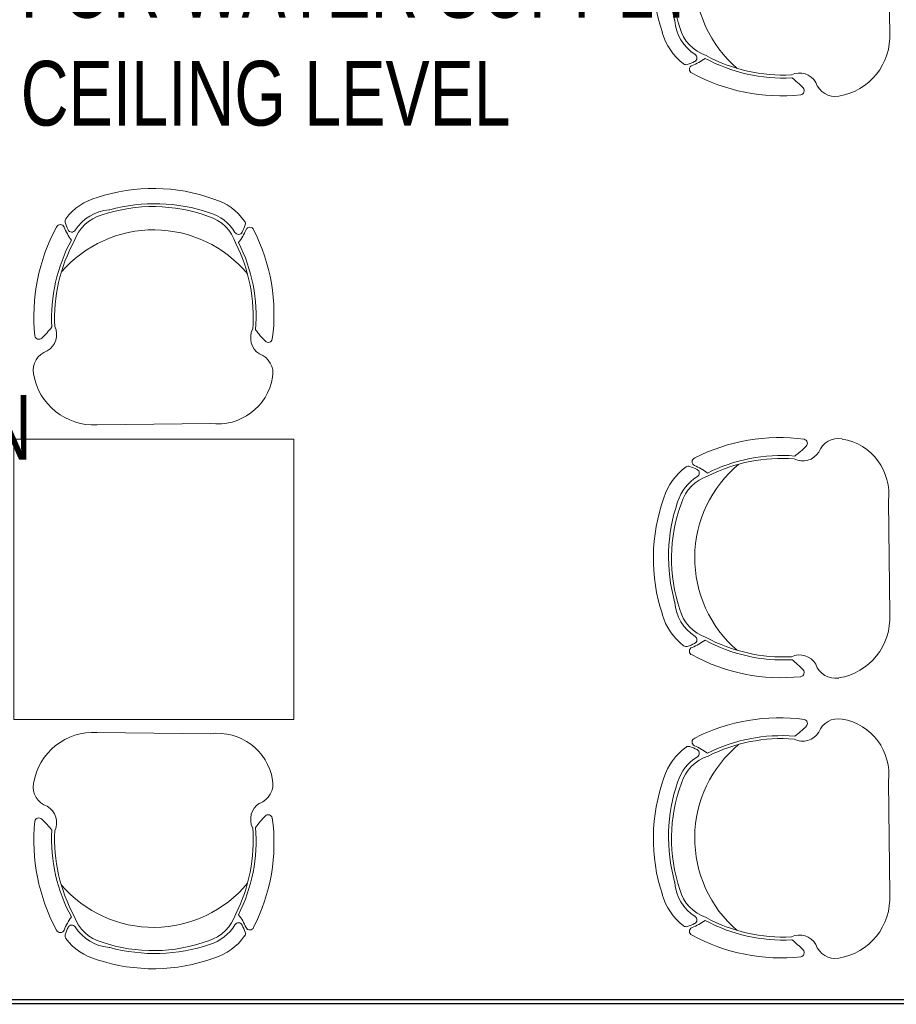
# Model space of a CAD drawing. Header units: millimetres. Extents: x 103872 to 294171, y 5570 to 32737.
# Tile 14 of 117: x 109527 to 111560, y 8499 to 10784. Entities that reach past the tile are written whole.
import ezdxf

# ---------------------------------------------------------------- set-up
doc = ezdxf.new("R2010")
doc.units = ezdxf.units.MM
doc.header["$LTSCALE"] = 2.5
for name, color, linetype, lineweight in [('00-ABM-PHE-DRAINAGE TEXT', 7, 'Continuous', 18), ('Dimension', 40, 'Continuous', 0), ('FURNITURES', 30, 'Continuous', 15), ('P-S-TEXT', 7, 'Continuous', 15), ('TEXT', 40, 'Continuous', 0), ('WALL', 132, 'Continuous', 25)]:
    doc.layers.add(name, color=color, linetype=linetype, lineweight=lineweight)
doc.styles.add('DPATEL', font='swisscl.ttf', dxfattribs={"height": 55})
doc.styles.add('RG_3F_TITLE BLOCK_A1$0$A1 TBLOCK LBV$0$Style-arial', font='arial.ttf')
doc.styles.get("Standard").update_dxf_attribs({"font": 'GOTHIC.TTF'})
doc.dimstyles.get("Standard").update_dxf_attribs({"dimtxt": 0.18, "dimasz": 0.18, "dimexe": 0.18, "dimexo": 0.0625, "dimgap": 0.09, "dimtad": 0, "dimtih": 1, "dimtoh": 1, "dimdec": 4, "dimzin": 0, "dimdsep": 46, "dimtxsty": 'Standard', "dimcen": 0.09, "dimadec": 0, "dimazin": 0, "dimtfac": 1, "dimtdec": 4, "dimtofl": 0, "dimtmove": 0, "dimatfit": 3, "dimfxl": 1, "dimtolj": 1, "dimtzin": 0, "dimarcsym": 0})

# ---------------------------------------------------------------- blocks, each defined once
blk = doc.blocks.new('*U42')
at = {"color": 8}
blk.add_lwpolyline([(0, 0), (5962.2, 0), (5962.2, -10), (0, -10)], close=True, dxfattribs=at)
blk = doc.blocks.new('04P-CH~1')
at = {"layer": 'FURNITURES', "color": 8}
blk.add_line((-0.6031, 0.6002), (-0.3259, 0.597), dxfattribs=at)
for centre, radius, start, end in [((-0.6123, 0.4516), 0.1489, 86.4583, 170.8444), ((-0.3081, 0.4618), 0.1363, 9.1324, 97.5079), ((-0.2234, 0.474), 0.0508, 290.5941, 10.752), ((-0.7092, 0.4672), 0.0508, 170.8444, 251.0023), ((-0.7491, 0.3792), 0.0464, 334.7034, 59.6721), ((-0.181, 0.3871), 0.0464, 121.9243, 206.893), ((-0.7462, 0.3807), 0.01, 46.5664, 168.9611), ((-0.9103, 0.2073), 0.2488, 38.0132, 46.5664), ((-0.6261, 0.3299), 0.456, 332.972, 7.6668), ((-0.0151, 0.2198), 0.2488, 135.03, 143.5831), ((-0.184, 0.3885), 0.01, 12.6352, 135.03), ((-0.3026, 0.3344), 0.456, 173.9296, 208.6243), ((-0.6165, 0.3348), 0.3954, 333.0732, 4.5427), ((-0.6164, 0.3348), 0.4025, 333.2275, 4.6507), ((-0.3125, 0.3391), 0.4025, 176.9457, 208.3688), ((-0.3123, 0.339), 0.3954, 177.0537, 208.5232), ((-0.465, 0.421), 0.2985, 220.6848, 320.3883), ((-0.5509, 0.0634), 0.1433, 143.887, 158.5326), ((-0.5651, 0.1825), 0.1, 198.8658, 254.7715), ((-0.3595, 0.1854), 0.1, 286.8249, 342.7306), ((-0.3704, 0.0659), 0.1433, 23.0638, 37.7094), ((-0.5509, 0.0634), 0.1371, 154.5721, 162.6985), ((-0.6657, 0.118), 0.01, 32.6756, 154.5721), ((-0.5651, 0.1825), 0.1095, 212.6756, 265.1902), ((-0.3595, 0.1854), 0.1095, 286.8249, 328.9208), ((-0.2571, 0.1237), 0.01, 27.0243, 148.9208), ((-0.3704, 0.0659), 0.1371, 18.8979, 27.0243), ((-0.2294, 0.126), 0.01, 203.0638, 340.7704), ((-0.6935, 0.1195), 0.01, 200.826, 338.5326), ((-0.6722, 0.1012), 0.01, 162.6985, 217.1873), ((-0.3595, 0.1854), 0.1445, 286.8249, 324.409), ((-0.2501, 0.1071), 0.01, 324.409, 18.8979), ((-0.5651, 0.1825), 0.1445, 217.1873, 254.7715), ((-0.4661, 0.4573), 0.3918, 251.3562, 290.2402), ((-0.5751, 0.0635), 0.01, 75.1708, 85.1902), ((-0.4624, 0.4792), 0.4208, 254.8305, 288.6631), ((-0.4661, 0.456), 0.435, 251.649, 289.9474)]:
    blk.add_arc(centre, radius, start, end, dxfattribs=at)
blk = doc.blocks.new('ARCH')
at = {"layer": 'FURNITURES', "color": 8}
blk.add_lwpolyline([(118970.8, 9160.6), (118970.8, 9810.6), (118320.8, 9810.6), (118320.8, 9160.6)], close=True, dxfattribs=at)
at = {"layer": 'FURNITURES', "color": 8, "xscale": -946.5666576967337, "yscale": 946.5666576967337, "zscale": 946.5666576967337}
for p, rotation in [((119784.5, 11325.3), 270), ((119085.5, 10412.3), 180), ((119784.5, 9975.3), 270), ((119784.5, 9325.3), 270)]:
    blk.add_blockref('04P-CH~1', p, dxfattribs=dict(at, rotation=rotation))
at = {"layer": 'FURNITURES', "color": 8, "xscale": 946.5666576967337, "yscale": 946.5666576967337, "zscale": 946.5666576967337}
blk.add_blockref('04P-CH~1', (119085.5, 8562.1), dxfattribs=at)
at = {"layer": 'WALL', "color": 8}
blk.add_blockref('*U42', (115720.8, 8510.6), dxfattribs=at)
at = {"layer": 'TEXT', "color": 0, "insert": (116093.6, 8941.8), "char_height": 80, "width": 1274.194, "attachment_point": 1, "style": 'RG_3F_TITLE BLOCK_A1$0$A1 TBLOCK LBV$0$Style-arial'}
blk.add_mtext('\\pi347.87439;POT WASH', dxfattribs=at)

msp = doc.modelspace()

# ---------------------------------------------------------------- block references
at = {"layer": 'Dimension'}
msp.add_blockref('ARCH', (-8808, 0), dxfattribs=at)

# ---------------------------------------------------------------- next in the draw order: texts
at = {"layer": 'P-S-TEXT', "ltscale": 0.5, "insert": (109529, 11188.4), "char_height": 150, "width": 2295.499, "attachment_point": 1, "style": 'DPATEL'}
msp.add_mtext('%%C 25MM EXISTING PIPING \\PFOR WATER SUPPLY\\PCEILING LEVEL', dxfattribs=at)
at = {"layer": 'P-S-TEXT', "color": 1, "ltscale": 0.5, "insert": (108521.3, 9913.5), "char_height": 150, "width": 1207.961, "attachment_point": 1, "style": 'DPATEL'}
msp.add_mtext('CONNECTION POINTS (3&4)', dxfattribs=at)

# ---------------------------------------------------------------- next in the draw order: leaders
at = {"layer": '00-ABM-PHE-DRAINAGE TEXT', "linetype": 'ByBlock'}
msp.add_leader([(108202, 8876.1), (108202, 8014.8), (110427.6, 8014.8)], dimstyle='Standard', override={"dimasz": 150}, dxfattribs=at)

doc.saveas('drawing.dxf')
